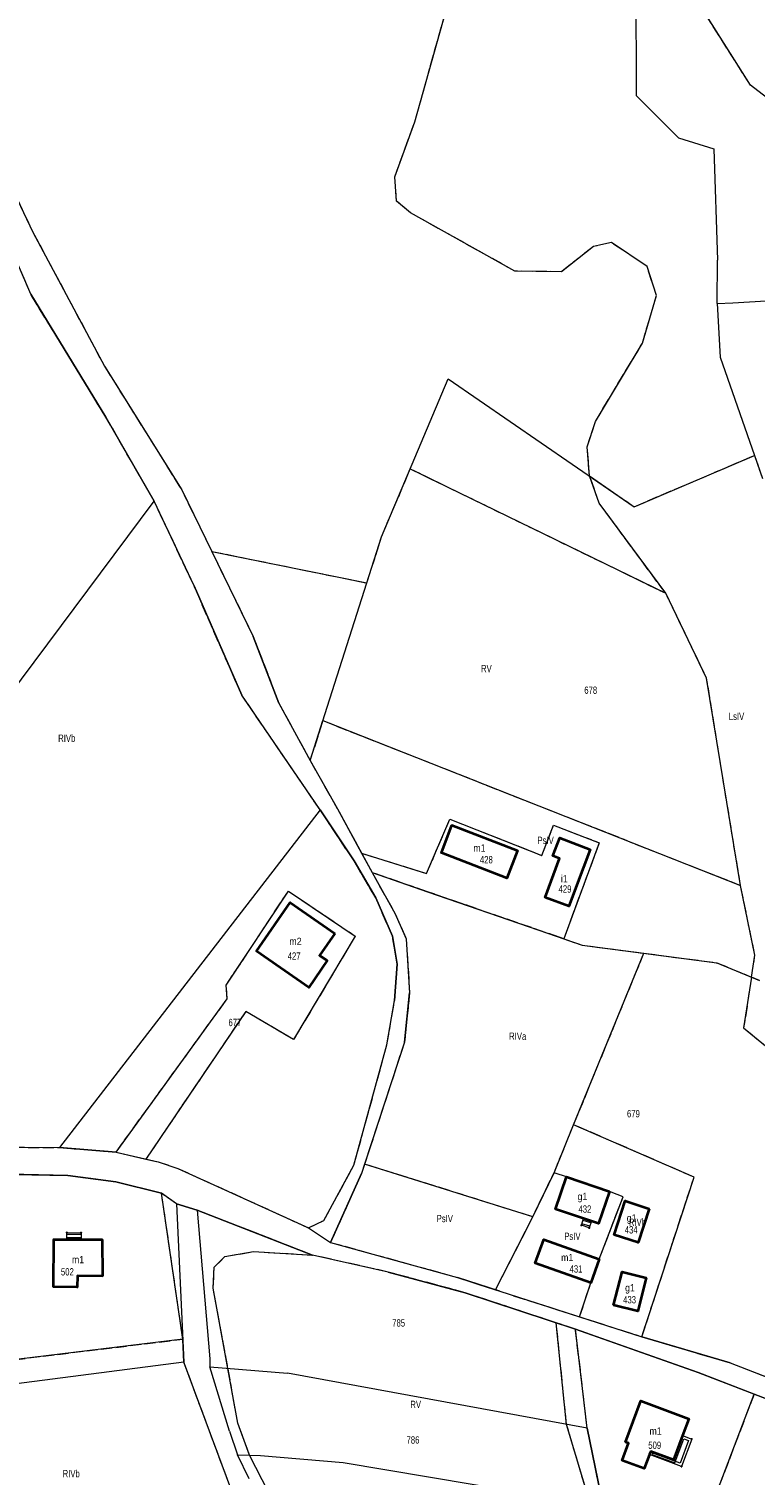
# Model space of a CAD drawing. Header units: metres. Extents: x 7496145 to 7500200, y 5498500 to 5502080.
# Tile 187 of 202: x 7499329 to 7499478, y 5500732 to 5501029. Entities that reach past the tile are written whole.
import ezdxf
from ezdxf.enums import TextEntityAlignment as Align

# ---------------------------------------------------------------- set-up
doc = ezdxf.new("R2010")
doc.units = ezdxf.units.M
doc.header["$MEASUREMENT"] = 0
for name, pattern in [('2.25_0.75', [3, 2.25, -0.75]), ('219-1000', [0]), ('egug-1000', [0])]:
    doc.linetypes.add(name, pattern=pattern)
doc.layers.get('0').update_dxf_attribs({"color": 2, "linetype": 'CONTINUOUS', "lineweight": 5})
for name, color, linetype in [('209-oznaczenie konturu klasyfikacyjnego', 7, 'CONTINUOUS'), ('211-numer działki ewidencyjnej', 7, 'CONTINUOUS'), ('217-kontur klasyfikacyjny', 7, 'CONTINUOUS'), ('218-kontur użytku gruntowego', 7, 'CONTINUOUS'), ('219-działka ewidencyjna', 7, 'CONTINUOUS'), ('312-budynek ewidencyjny', 7, 'CONTINUOUS'), ('312-oznaczenie budynku ewidencyjnego', 7, 'CONTINUOUS'), ('312-oznaczenie budynku ewidencyjnego-Atr117', 7, 'CONTINUOUS'), ('352-schody', 7, 'CONTINUOUS'), ('Punkt budynku', 7, 'CONTINUOUS'), ('taras', 7, 'CONTINUOUS')]:
    doc.layers.add(name, color=color, linetype=linetype)
doc.styles.get("Standard").update_dxf_attribs({"font": 'Working1250', "width": 0.75})

# ---------------------------------------------------------------- blocks, each defined once
blk = doc.blocks.new('PUNKTBUD')
at = {"color": 0}
blk.add_circle((0, 0), 0.09, dxfattribs=at)

msp = doc.modelspace()

# ---------------------------------------------------------------- linework, layer by layer
at = {"layer": '217-kontur klasyfikacyjny', "color": 3, "linetype": '2.25_0.75', "lineweight": 18, "flags": 128}
for points in [[(7499408.26, 5501009.55), (7499421.43, 5501056.6)], [(7499477.14, 5501017.06), (7499467.64, 5501032.07)], [(7499481.31, 5501013.85), (7499477.14, 5501017.06)], [(7499404.14, 5500998.26), (7499408.26, 5501009.55)], [(7499324.08, 5500999.01), (7499329.84, 5500986.91)], [(7499404.48, 5500993.26), (7499404.14, 5500998.26)], [(7499407.38, 5500990.82), (7499404.48, 5500993.26)], [(7499428.79, 5500978.9), (7499407.38, 5500990.82)], [(7499329.84, 5500986.91), (7499344.54, 5500959.38)], [(7499444.95, 5500983.93), (7499438.33, 5500978.75)], [(7499448.61, 5500984.76), (7499444.95, 5500983.93)], [(7499455.92, 5500979.86), (7499448.61, 5500984.76)], [(7499329.41, 5500974.15), (7499326.91, 5500980.02)], [(7499457.84, 5500973.88), (7499455.92, 5500979.86)], [(7499438.33, 5500978.75), (7499428.79, 5500978.9)], [(7499344.84, 5500948.93), (7499329.41, 5500974.15)], [(7499455, 5500964.14), (7499457.84, 5500973.88)], [(7499445.32, 5500948.05), (7499455, 5500964.14)], [(7499344.54, 5500959.38), (7499360.41, 5500933.99)], [(7499354.75, 5500931.68), (7499344.84, 5500948.93)], [(7499443.64, 5500942.85), (7499445.32, 5500948.05)], [(7499444.12, 5500936.87), (7499443.64, 5500942.85)], [(7499453.3, 5500930.56), (7499477.99, 5500941.07)], [(7499477.99, 5500941.07), (7499479.61, 5500936.32)], [(7499401.44, 5500924.39), (7499407.32, 5500938.33)], [(7499407.32, 5500938.33), (7499459.75, 5500912.8)], [(7499446.12, 5500931.26), (7499444.12, 5500936.87)], [(7499444.12, 5500936.87), (7499453.3, 5500930.56)], [(7499360.41, 5500933.99), (7499366.56, 5500921.39)], [(7499362.92, 5500914.3), (7499354.75, 5500931.68)], [(7499459.75, 5500912.8), (7499446.12, 5500931.26)], [(7499398.41, 5500914.91), (7499401.44, 5500924.39)], [(7499366.56, 5500921.39), (7499398.41, 5500914.91)], [(7499366.56, 5500921.39), (7499375.09, 5500903.91)], [(7499372.72, 5500891.9), (7499362.92, 5500914.3)], [(7499468.14, 5500895.4), (7499459.75, 5500912.8)], [(7499375.09, 5500903.91), (7499380.34, 5500890.26)], [(7499475.11, 5500852.86), (7499468.14, 5500895.4)], [(7499388.82, 5500868.35), (7499372.72, 5500891.9)], [(7499380.34, 5500890.26), (7499386.78, 5500878.46)], [(7499386.78, 5500878.46), (7499389.4, 5500886.66)], [(7499389.4, 5500886.66), (7499475.11, 5500852.86)], [(7499386.78, 5500878.46), (7499392.38, 5500868.54)], [(7499395.78, 5500857.87), (7499388.82, 5500868.35)], [(7499392.38, 5500868.54), (7499397.31, 5500859.48)], [(7499410.68, 5500855.29), (7499415.42, 5500866.45)], [(7499415.42, 5500866.45), (7499434.31, 5500859)], [(7499434.31, 5500859), (7499436.75, 5500865.2)], [(7499436.75, 5500865.2), (7499446.1, 5500861.61)], [(7499446.1, 5500861.61), (7499438.83, 5500841.89)], [(7499400.24, 5500850.28), (7499395.78, 5500857.87)], [(7499397.31, 5500859.48), (7499410.68, 5500855.29)], [(7499410.85, 5500851.55), (7499399.48, 5500855.48)], [(7499399.48, 5500855.48), (7499404.24, 5500847.03)], [(7499369.54, 5500832.39), (7499382.3, 5500851.7)], [(7499382.3, 5500851.7), (7499396.03, 5500842.46)], [(7499478.07, 5500838.55), (7499475.11, 5500852.86)], [(7499403.67, 5500842.45), (7499400.24, 5500850.28)], [(7499437.86, 5500842.23), (7499410.85, 5500851.55)], [(7499404.24, 5500847.03), (7499406.47, 5500841.88)], [(7499396.03, 5500842.46), (7499383.36, 5500821.22)], [(7499404.65, 5500836.71), (7499403.67, 5500842.45)], [(7499406.47, 5500841.88), (7499407.18, 5500830.78)], [(7499438.83, 5500841.89), (7499437.86, 5500842.23)], [(7499438.83, 5500841.89), (7499442.61, 5500840.59)], [(7499442.61, 5500840.59), (7499455.27, 5500838.94)], [(7499440.86, 5500803.75), (7499455.27, 5500838.94)], [(7499455.27, 5500838.94), (7499470.27, 5500836.98)], [(7499470.27, 5500836.98), (7499477.37, 5500834.03)], [(7499477.37, 5500834.03), (7499478.07, 5500838.55)], [(7499404.1, 5500829.23), (7499404.65, 5500836.71)], [(7499477.37, 5500834.03), (7499475.76, 5500823.62)], [(7499479.02, 5500833.34), (7499477.37, 5500834.03)], [(7499369.74, 5500829.59), (7499369.54, 5500832.39)], [(7499346.91, 5500798.13), (7499369.74, 5500829.59)], [(7499402.53, 5500820.14), (7499404.1, 5500829.23)], [(7499407.18, 5500830.78), (7499406.14, 5500820.71)], [(7499373.54, 5500827.01), (7499353.06, 5500796.71)], [(7499383.36, 5500821.22), (7499373.54, 5500827.01)], [(7499475.76, 5500823.62), (7499490.45, 5500811.58)], [(7499395.76, 5500795.48), (7499402.53, 5500820.14)], [(7499406.14, 5500820.71), (7499397.94, 5500795.67)], [(7499436.83, 5500793.91), (7499440.86, 5500803.75)], [(7499465.57, 5500793), (7499440.86, 5500803.75)], [(7499325.87, 5500799.13), (7499335.34, 5500799.07)], [(7499335.34, 5500799.07), (7499346.91, 5500798.13)], [(7499353.06, 5500796.71), (7499355.54, 5500796.13)], [(7499355.54, 5500796.13), (7499359.62, 5500794.78)], [(7499389.6, 5500784.1), (7499395.76, 5500795.48)], [(7499397.94, 5500795.67), (7499397.3, 5500793.73)], [(7499432.49, 5500784.86), (7499397.94, 5500795.67)], [(7499336.99, 5500793.3), (7499325.91, 5500793.57)], [(7499343.76, 5500792.41), (7499336.99, 5500793.3)], [(7499346.84, 5500792.01), (7499343.76, 5500792.41)], [(7499359.62, 5500794.78), (7499386.4, 5500782.6)], [(7499397.3, 5500793.73), (7499390.96, 5500779.61)], [(7499432.49, 5500784.86), (7499436.83, 5500793.91)], [(7499439.42, 5500793.05), (7499436.83, 5500793.91)], [(7499448.19, 5500790.04), (7499439.42, 5500793.05)], [(7499454.86, 5500760.25), (7499465.57, 5500793)], [(7499356.27, 5500789.68), (7499346.84, 5500792.01)], [(7499360.62, 5500759.75), (7499356.27, 5500789.68)], [(7499359.31, 5500787.52), (7499356.27, 5500789.68)], [(7499451.01, 5500788.99), (7499448.19, 5500790.04)], [(7499363.57, 5500786.2), (7499359.31, 5500787.52)], [(7499446.11, 5500776.18), (7499451.01, 5500788.99)], [(7499387.26, 5500776.99), (7499363.57, 5500786.2)], [(7499386.4, 5500782.6), (7499389.6, 5500784.1)], [(7499424.84, 5500769.85), (7499432.49, 5500784.86)], [(7499369.27, 5500776.71), (7499375.14, 5500777.73)], [(7499375.14, 5500777.73), (7499387.26, 5500776.99)], [(7499390.96, 5500779.61), (7499417, 5500772.43)], [(7499366.86, 5500770.2), (7499367.06, 5500774.55)], [(7499367.06, 5500774.55), (7499369.27, 5500776.71)], [(7499402.77, 5500773.53), (7499387.26, 5500776.99)], [(7499444.4, 5500771.32), (7499446.11, 5500776.18)], [(7499418.6, 5500769.27), (7499402.77, 5500773.53)], [(7499417, 5500772.43), (7499424.84, 5500769.85)], [(7499371.94, 5500742.53), (7499366.86, 5500770.2)], [(7499437.29, 5500763.1), (7499418.6, 5500769.27)], [(7499424.84, 5500769.85), (7499425.67, 5500769.58)], [(7499425.67, 5500769.58), (7499442.08, 5500764.33)], [(7499442.08, 5500764.33), (7499444.4, 5500771.32)], [(7499439.39, 5500742.25), (7499437.29, 5500763.1)], [(7499441.23, 5500761.8), (7499437.29, 5500763.1)], [(7499442.08, 5500764.33), (7499454.86, 5500760.25)], [(7499293.24, 5500751.56), (7499360.62, 5500759.75)], [(7499360.84, 5500755.03), (7499360.62, 5500759.75)], [(7499443.65, 5500741.47), (7499441.23, 5500761.8)], [(7499454.86, 5500760.25), (7499473.01, 5500754.88)], [(7499373.08, 5500722.11), (7499360.84, 5500755.03)], [(7499473.01, 5500754.88), (7499486.42, 5500749.69)], [(7499477.9, 5500748.47), (7499465.03, 5500714.67)], [(7499504.37, 5500738.28), (7499477.9, 5500748.47)], [(7499374.32, 5500735.94), (7499371.94, 5500742.53)], [(7499445.79, 5500720.87), (7499439.39, 5500742.25)], [(7499446.92, 5500725.52), (7499443.65, 5500741.47)], [(7499380.9, 5500723.13), (7499374.32, 5500735.94)]]:
    msp.add_lwpolyline(points, dxfattribs=at)
at = {"layer": '218-kontur użytku gruntowego', "color": 3, "linetype": 'egug-1000', "lineweight": 18, "flags": 128}
for points in [[(7499408.26, 5501009.55), (7499421.43, 5501056.6)], [(7499477.14, 5501017.06), (7499467.64, 5501032.07)], [(7499481.31, 5501013.85), (7499477.14, 5501017.06)], [(7499404.14, 5500998.26), (7499408.26, 5501009.55)], [(7499324.08, 5500999.01), (7499329.84, 5500986.91)], [(7499404.48, 5500993.26), (7499404.14, 5500998.26)], [(7499407.38, 5500990.82), (7499404.48, 5500993.26)], [(7499428.79, 5500978.9), (7499407.38, 5500990.82)], [(7499329.84, 5500986.91), (7499344.54, 5500959.38)], [(7499444.95, 5500983.93), (7499438.33, 5500978.75)], [(7499448.61, 5500984.76), (7499444.95, 5500983.93)], [(7499455.92, 5500979.86), (7499448.61, 5500984.76)], [(7499329.41, 5500974.15), (7499326.91, 5500980.02)], [(7499457.84, 5500973.88), (7499455.92, 5500979.86)], [(7499438.33, 5500978.75), (7499428.79, 5500978.9)], [(7499344.84, 5500948.93), (7499329.41, 5500974.15)], [(7499455, 5500964.14), (7499457.84, 5500973.88)], [(7499445.32, 5500948.05), (7499455, 5500964.14)], [(7499344.54, 5500959.38), (7499360.41, 5500933.99)], [(7499354.75, 5500931.68), (7499344.84, 5500948.93)], [(7499443.64, 5500942.85), (7499445.32, 5500948.05)], [(7499444.12, 5500936.87), (7499443.64, 5500942.85)], [(7499453.3, 5500930.56), (7499477.99, 5500941.07)], [(7499477.99, 5500941.07), (7499479.61, 5500936.32)], [(7499401.44, 5500924.39), (7499407.32, 5500938.33)], [(7499407.32, 5500938.33), (7499459.75, 5500912.8)], [(7499446.12, 5500931.26), (7499444.12, 5500936.87)], [(7499444.12, 5500936.87), (7499453.3, 5500930.56)], [(7499360.41, 5500933.99), (7499366.56, 5500921.39)], [(7499362.92, 5500914.3), (7499354.75, 5500931.68)], [(7499459.75, 5500912.8), (7499446.12, 5500931.26)], [(7499398.41, 5500914.91), (7499401.44, 5500924.39)], [(7499366.56, 5500921.39), (7499398.41, 5500914.91)], [(7499366.56, 5500921.39), (7499375.09, 5500903.91)], [(7499372.72, 5500891.9), (7499362.92, 5500914.3)], [(7499468.14, 5500895.4), (7499459.75, 5500912.8)], [(7499375.09, 5500903.91), (7499380.34, 5500890.26)], [(7499475.11, 5500852.86), (7499468.14, 5500895.4)], [(7499388.82, 5500868.35), (7499372.72, 5500891.9)], [(7499380.34, 5500890.26), (7499386.78, 5500878.46)], [(7499386.78, 5500878.46), (7499389.4, 5500886.66)], [(7499389.4, 5500886.66), (7499475.11, 5500852.86)], [(7499386.78, 5500878.46), (7499392.38, 5500868.54)], [(7499395.78, 5500857.87), (7499388.82, 5500868.35)], [(7499392.38, 5500868.54), (7499397.31, 5500859.48)], [(7499410.68, 5500855.29), (7499415.42, 5500866.45)], [(7499415.42, 5500866.45), (7499434.31, 5500859)], [(7499434.31, 5500859), (7499436.75, 5500865.2)], [(7499436.75, 5500865.2), (7499446.1, 5500861.61)], [(7499446.1, 5500861.61), (7499438.83, 5500841.89)], [(7499400.24, 5500850.28), (7499395.78, 5500857.87)], [(7499397.31, 5500859.48), (7499410.68, 5500855.29)], [(7499397.31, 5500859.48), (7499399.48, 5500855.48)], [(7499399.48, 5500855.48), (7499410.85, 5500851.55)], [(7499399.48, 5500855.48), (7499404.24, 5500847.03)], [(7499369.54, 5500832.39), (7499382.3, 5500851.7)], [(7499382.3, 5500851.7), (7499396.03, 5500842.46)], [(7499478.07, 5500838.55), (7499475.11, 5500852.86)], [(7499403.67, 5500842.45), (7499400.24, 5500850.28)], [(7499410.85, 5500851.55), (7499437.86, 5500842.23)], [(7499404.24, 5500847.03), (7499406.47, 5500841.88)], [(7499396.03, 5500842.46), (7499383.36, 5500821.22)], [(7499404.65, 5500836.71), (7499403.67, 5500842.45)], [(7499406.47, 5500841.88), (7499407.18, 5500830.78)], [(7499437.86, 5500842.23), (7499438.83, 5500841.89)], [(7499438.83, 5500841.89), (7499442.61, 5500840.59)], [(7499442.61, 5500840.59), (7499455.27, 5500838.94)], [(7499440.86, 5500803.75), (7499455.27, 5500838.94)], [(7499455.27, 5500838.94), (7499470.27, 5500836.98)], [(7499470.27, 5500836.98), (7499477.37, 5500834.03)], [(7499477.37, 5500834.03), (7499478.07, 5500838.55)], [(7499404.1, 5500829.23), (7499404.65, 5500836.71)], [(7499477.37, 5500834.03), (7499475.76, 5500823.62)], [(7499479.02, 5500833.34), (7499477.37, 5500834.03)], [(7499369.74, 5500829.59), (7499369.54, 5500832.39)], [(7499346.91, 5500798.13), (7499369.74, 5500829.59)], [(7499402.53, 5500820.14), (7499404.1, 5500829.23)], [(7499407.18, 5500830.78), (7499406.14, 5500820.71)], [(7499373.54, 5500827.01), (7499353.06, 5500796.71)], [(7499383.36, 5500821.22), (7499373.54, 5500827.01)], [(7499475.76, 5500823.62), (7499490.45, 5500811.58)], [(7499395.76, 5500795.48), (7499402.53, 5500820.14)], [(7499406.14, 5500820.71), (7499397.94, 5500795.67)], [(7499436.83, 5500793.91), (7499440.86, 5500803.75)], [(7499465.57, 5500793), (7499440.86, 5500803.75)], [(7499325.87, 5500799.13), (7499335.34, 5500799.07)], [(7499335.34, 5500799.07), (7499346.91, 5500798.13)], [(7499346.91, 5500798.13), (7499353.06, 5500796.71)], [(7499353.06, 5500796.71), (7499355.54, 5500796.13)], [(7499355.54, 5500796.13), (7499359.62, 5500794.78)], [(7499389.6, 5500784.1), (7499395.76, 5500795.48)], [(7499397.94, 5500795.67), (7499397.3, 5500793.73)], [(7499432.49, 5500784.86), (7499397.94, 5500795.67)], [(7499336.99, 5500793.3), (7499325.91, 5500793.57)], [(7499343.76, 5500792.41), (7499336.99, 5500793.3)], [(7499346.84, 5500792.01), (7499343.76, 5500792.41)], [(7499359.62, 5500794.78), (7499386.4, 5500782.6)], [(7499397.3, 5500793.73), (7499390.96, 5500779.61)], [(7499432.49, 5500784.86), (7499436.83, 5500793.91)], [(7499439.42, 5500793.05), (7499436.83, 5500793.91)], [(7499448.19, 5500790.04), (7499439.42, 5500793.05)], [(7499454.86, 5500760.25), (7499465.57, 5500793)], [(7499356.27, 5500789.68), (7499346.84, 5500792.01)], [(7499360.62, 5500759.75), (7499356.27, 5500789.68)], [(7499359.31, 5500787.52), (7499356.27, 5500789.68)], [(7499451.01, 5500788.99), (7499448.19, 5500790.04)], [(7499363.57, 5500786.2), (7499359.31, 5500787.52)], [(7499446.11, 5500776.18), (7499451.01, 5500788.99)], [(7499387.26, 5500776.99), (7499363.57, 5500786.2)], [(7499386.4, 5500782.6), (7499389.6, 5500784.1)], [(7499424.84, 5500769.85), (7499432.49, 5500784.86)], [(7499369.27, 5500776.71), (7499375.14, 5500777.73)], [(7499375.14, 5500777.73), (7499387.26, 5500776.99)], [(7499390.96, 5500779.61), (7499417, 5500772.43)], [(7499366.86, 5500770.2), (7499367.06, 5500774.55)], [(7499367.06, 5500774.55), (7499369.27, 5500776.71)], [(7499402.77, 5500773.53), (7499387.26, 5500776.99)], [(7499444.4, 5500771.32), (7499446.11, 5500776.18)], [(7499418.6, 5500769.27), (7499402.77, 5500773.53)], [(7499417, 5500772.43), (7499424.84, 5500769.85)], [(7499371.94, 5500742.53), (7499366.86, 5500770.2)], [(7499437.29, 5500763.1), (7499418.6, 5500769.27)], [(7499424.84, 5500769.85), (7499425.67, 5500769.58)], [(7499425.67, 5500769.58), (7499442.08, 5500764.33)], [(7499442.08, 5500764.33), (7499444.4, 5500771.32)], [(7499439.39, 5500742.25), (7499437.29, 5500763.1)], [(7499441.23, 5500761.8), (7499437.29, 5500763.1)], [(7499442.08, 5500764.33), (7499454.86, 5500760.25)], [(7499360.62, 5500759.75), (7499293.24, 5500751.56)], [(7499360.84, 5500755.03), (7499360.62, 5500759.75)], [(7499443.65, 5500741.47), (7499441.23, 5500761.8)], [(7499446.45, 5500759.96), (7499441.23, 5500761.8)], [(7499466.41, 5500752.9), (7499446.45, 5500759.96)], [(7499454.86, 5500760.25), (7499473.01, 5500754.88)], [(7499373.08, 5500722.11), (7499360.84, 5500755.03)], [(7499473.01, 5500754.88), (7499486.42, 5500749.69)], [(7499477.9, 5500748.47), (7499466.41, 5500752.9)], [(7499465.03, 5500714.67), (7499477.9, 5500748.47)], [(7499504.37, 5500738.28), (7499477.9, 5500748.47)], [(7499374.32, 5500735.94), (7499371.94, 5500742.53)], [(7499445.79, 5500720.87), (7499439.39, 5500742.25)], [(7499446.92, 5500725.52), (7499443.65, 5500741.47)], [(7499380.9, 5500723.13), (7499374.32, 5500735.94)]]:
    msp.add_lwpolyline(points, dxfattribs=at)
at = {"layer": '219-działka ewidencyjna', "color": 3, "linetype": '219-1000', "lineweight": 18, "flags": 128}
for points in [[(7499453.6, 5501037.86), (7499453.66, 5501014.95)], [(7499462.4, 5501006.23), (7499453.66, 5501014.95)], [(7499462.4, 5501006.23), (7499469.62, 5501004)], [(7499469.62, 5501004), (7499470.39, 5500981.14)], [(7499324.08, 5500999.01), (7499329.84, 5500986.91)], [(7499329.84, 5500986.91), (7499344.54, 5500959.38)], [(7499329.41, 5500974.15), (7499326.91, 5500980.02)], [(7499470.3, 5500972.22), (7499470.39, 5500981.14)], [(7499329.41, 5500974.15), (7499344.84, 5500948.93)], [(7499473.51, 5500972.41), (7499495.26, 5500973.68)], [(7499470.3, 5500972.22), (7499473.51, 5500972.41)], [(7499470.3, 5500972.22), (7499470.96, 5500961.27)], [(7499344.54, 5500959.38), (7499360.41, 5500933.99)], [(7499470.96, 5500961.27), (7499477.99, 5500941.07)], [(7499401.44, 5500924.39), (7499415.11, 5500956.82)], [(7499415.11, 5500956.82), (7499453.3, 5500930.56)], [(7499344.84, 5500948.93), (7499354.75, 5500931.68)], [(7499453.3, 5500930.56), (7499477.99, 5500941.07)], [(7499477.99, 5500941.07), (7499479.61, 5500936.32)], [(7499360.41, 5500933.99), (7499375.09, 5500903.91)], [(7499324.7, 5500891.38), (7499354.75, 5500931.68)], [(7499362.92, 5500914.3), (7499354.75, 5500931.68)], [(7499386.78, 5500878.46), (7499401.44, 5500924.39)], [(7499362.92, 5500914.3), (7499372.72, 5500891.9)], [(7499380.34, 5500890.26), (7499375.09, 5500903.91)], [(7499388.82, 5500868.35), (7499372.72, 5500891.9)], [(7499380.34, 5500890.26), (7499386.78, 5500878.46)], [(7499386.78, 5500878.46), (7499392.38, 5500868.54)], [(7499388.82, 5500868.35), (7499335.34, 5500799.07)], [(7499388.82, 5500868.35), (7499395.78, 5500857.87)], [(7499392.38, 5500868.54), (7499399.48, 5500855.48)], [(7499395.78, 5500857.87), (7499400.24, 5500850.28)], [(7499399.48, 5500855.48), (7499442.61, 5500840.59)], [(7499399.48, 5500855.48), (7499404.24, 5500847.03)], [(7499400.24, 5500850.28), (7499403.67, 5500842.45)], [(7499404.24, 5500847.03), (7499406.47, 5500841.88)], [(7499403.67, 5500842.45), (7499404.65, 5500836.71)], [(7499406.47, 5500841.88), (7499407.18, 5500830.78)], [(7499442.61, 5500840.59), (7499470.27, 5500836.98)], [(7499470.27, 5500836.98), (7499479.02, 5500833.34)], [(7499404.65, 5500836.71), (7499404.1, 5500829.23)], [(7499402.53, 5500820.14), (7499404.1, 5500829.23)], [(7499406.14, 5500820.71), (7499407.18, 5500830.78)], [(7499395.76, 5500795.48), (7499402.53, 5500820.14)], [(7499406.14, 5500820.71), (7499397.3, 5500793.73)], [(7499325.87, 5500799.13), (7499335.34, 5500799.07)], [(7499346.91, 5500798.13), (7499335.34, 5500799.07)], [(7499346.91, 5500798.13), (7499355.54, 5500796.13)], [(7499355.54, 5500796.13), (7499359.62, 5500794.78)], [(7499389.6, 5500784.1), (7499395.76, 5500795.48)], [(7499325.91, 5500793.57), (7499336.99, 5500793.3)], [(7499336.99, 5500793.3), (7499346.84, 5500792.01)], [(7499359.62, 5500794.78), (7499386.4, 5500782.6)], [(7499390.96, 5500779.61), (7499397.3, 5500793.73)], [(7499346.84, 5500792.01), (7499356.27, 5500789.68)], [(7499359.31, 5500787.52), (7499356.27, 5500789.68)], [(7499359.31, 5500787.52), (7499363.57, 5500786.2)], [(7499359.31, 5500787.52), (7499360.84, 5500755.03)], [(7499363.57, 5500786.2), (7499387.26, 5500776.99)], [(7499363.57, 5500786.2), (7499366.18, 5500755.72)], [(7499386.4, 5500782.6), (7499389.6, 5500784.1)], [(7499386.4, 5500782.6), (7499390.96, 5500779.61)], [(7499390.96, 5500779.61), (7499417, 5500772.43)], [(7499402.77, 5500773.53), (7499387.26, 5500776.99)], [(7499402.77, 5500773.53), (7499418.6, 5500769.27)], [(7499425.67, 5500769.58), (7499417, 5500772.43)], [(7499418.6, 5500769.27), (7499441.23, 5500761.8)], [(7499425.67, 5500769.58), (7499454.86, 5500760.25)], [(7499443.65, 5500741.47), (7499441.23, 5500761.8)], [(7499441.23, 5500761.8), (7499466.41, 5500752.9)], [(7499473.01, 5500754.88), (7499454.86, 5500760.25)], [(7499360.84, 5500755.03), (7499291.5, 5500746.1)], [(7499366.18, 5500755.72), (7499366.17, 5500754.11)], [(7499370.2, 5500740.86), (7499366.17, 5500754.11)], [(7499366.17, 5500754.11), (7499382.11, 5500752.81)], [(7499473.01, 5500754.88), (7499486.42, 5500749.69)], [(7499443.65, 5500741.47), (7499382.11, 5500752.81)], [(7499466.41, 5500752.9), (7499504.37, 5500738.28)], [(7499370.2, 5500740.86), (7499371.82, 5500736.01)], [(7499443.65, 5500741.47), (7499446.92, 5500725.52)], [(7499374.22, 5500731.12), (7499371.82, 5500736.01)], [(7499371.82, 5500736.01), (7499376.57, 5500735.88)], [(7499376.57, 5500735.88), (7499393.52, 5500734.43)], [(7499393.52, 5500734.43), (7499446.92, 5500725.52)]]:
    msp.add_lwpolyline(points, dxfattribs=at)
at = {"layer": '312-budynek ewidencyjny', "color": 7, "linetype": 'Continuous', "lineweight": 35, "flags": 128}
for points in [[(7499413.7, 5500859.52), (7499415.88, 5500865.2)], [(7499415.88, 5500865.2), (7499429.33, 5500860.05)], [(7499436.59, 5500858.91), (7499437.99, 5500862.59)], [(7499437.99, 5500862.59), (7499444.23, 5500860.22)], [(7499427.17, 5500854.36), (7499413.7, 5500859.52)], [(7499429.33, 5500860.05), (7499427.17, 5500854.36)], [(7499435.02, 5500850.38), (7499437.98, 5500858.4)], [(7499437.98, 5500858.4), (7499436.59, 5500858.91)], [(7499444.23, 5500860.22), (7499442.86, 5500856.6)], [(7499442.86, 5500856.6), (7499439.89, 5500848.58)], [(7499375.72, 5500839.38), (7499382.67, 5500849.35)], [(7499382.67, 5500849.35), (7499391.8, 5500842.99)], [(7499439.89, 5500848.58), (7499435.02, 5500850.38)], [(7499391.8, 5500842.99), (7499388.71, 5500838.47)], [(7499386.49, 5500831.88), (7499375.72, 5500839.38)], [(7499390.25, 5500837.42), (7499386.49, 5500831.88)], [(7499388.71, 5500838.47), (7499390.25, 5500837.42)], [(7499437.12, 5500786.45), (7499439.42, 5500793.05)], [(7499439.42, 5500793.05), (7499448.19, 5500790.04)], [(7499448.19, 5500790.04), (7499445.97, 5500783.5)], [(7499442.91, 5500784.52), (7499437.12, 5500786.45)], [(7499449.18, 5500781.16), (7499451.46, 5500788.16)], [(7499451.46, 5500788.16), (7499456.33, 5500786.51)], [(7499456.33, 5500786.51), (7499454.07, 5500779.56)], [(7499444.51, 5500783.99), (7499442.91, 5500784.52)], [(7499445.97, 5500783.5), (7499444.51, 5500783.99)], [(7499454.07, 5500779.56), (7499449.18, 5500781.16)], [(7499334.08, 5500770.46), (7499334.12, 5500780.23)], [(7499334.12, 5500780.23), (7499336.8, 5500780.21)], [(7499336.8, 5500780.21), (7499339.74, 5500780.2)], [(7499339.74, 5500780.2), (7499344.08, 5500780.17)], [(7499344.08, 5500780.17), (7499344.13, 5500772.71)], [(7499432.96, 5500775.34), (7499434.71, 5500780.19)], [(7499434.71, 5500780.19), (7499446.11, 5500776.18)], [(7499444.4, 5500771.32), (7499432.96, 5500775.34)], [(7499446.11, 5500776.18), (7499444.4, 5500771.32)], [(7499338.99, 5500772.75), (7499338.94, 5500770.41)], [(7499344.13, 5500772.71), (7499338.99, 5500772.75)], [(7499449.07, 5500766.74), (7499450.82, 5500773.59)], [(7499450.82, 5500773.59), (7499455.76, 5500772.32)], [(7499455.76, 5500772.32), (7499454.01, 5500765.51)], [(7499338.94, 5500770.41), (7499334.08, 5500770.46)], [(7499454.01, 5500765.51), (7499449.07, 5500766.74)], [(7499451.5, 5500738.65), (7499454.62, 5500747.1)], [(7499454.62, 5500747.1), (7499464.51, 5500743.41)], [(7499464.51, 5500743.41), (7499463.22, 5500739.96)], [(7499463.22, 5500739.96), (7499461.37, 5500734.99)], [(7499450.84, 5500734.87), (7499452.13, 5500738.4)], [(7499452.13, 5500738.4), (7499451.5, 5500738.65)], [(7499456.46, 5500736.08), (7499455.35, 5500733.22)], [(7499456.71, 5500736.73), (7499456.46, 5500736.08)], [(7499461.37, 5500734.99), (7499456.71, 5500736.73)], [(7499455.35, 5500733.22), (7499450.84, 5500734.87)]]:
    msp.add_lwpolyline(points, dxfattribs=at)
at = {"layer": '352-schody', "color": 7, "linetype": 'Continuous', "lineweight": 18, "flags": 128}
for points in [[(7499442.45, 5500783.12), (7499442.91, 5500784.52), (7499444.51, 5500783.99), (7499444.05, 5500782.59)], [(7499442.45, 5500783.12), (7499442.91, 5500784.52), (7499444.51, 5500783.99), (7499444.05, 5500782.59)], [(7499336.8, 5500780.21), (7499336.81, 5500781.62), (7499339.75, 5500781.6), (7499339.74, 5500780.2)], [(7499336.8, 5500780.21), (7499336.81, 5500781.62), (7499339.75, 5500781.6), (7499339.74, 5500780.2)]]:
    msp.add_lwpolyline(points, close=True, dxfattribs=at)
for points in [[(7499444.16, 5500782.93), (7499442.56, 5500783.45)], [(7499444.38, 5500783.59), (7499442.78, 5500784.12)], [(7499339.74, 5500780.54), (7499336.8, 5500780.56)], [(7499339.75, 5500781.24), (7499336.81, 5500781.26)]]:
    msp.add_lwpolyline(points, dxfattribs=at)
at = {"layer": 'taras', "color": 0, "lineweight": 18}
for p, q in [((7499461.37, 5500734.99), (7499463.22, 5500739.96)), ((7499461.66, 5500734.35), (7499463.51, 5500739.32)), ((7499464.45, 5500738.97), (7499462.71, 5500734.28)), ((7499465.09, 5500739.26), (7499463, 5500733.64)), ((7499463.22, 5500739.96), (7499465.09, 5500739.26)), ((7499463.51, 5500739.32), (7499464.45, 5500738.97)), ((7499456.46, 5500736.08), (7499456.71, 5500736.73)), ((7499463, 5500733.64), (7499456.46, 5500736.08)), ((7499456.71, 5500736.73), (7499461.37, 5500734.99)), ((7499457.11, 5500736.37), (7499457, 5500736.09)), ((7499457, 5500736.09), (7499461.66, 5500734.35)), ((7499462.71, 5500734.28), (7499457.11, 5500736.37))]:
    msp.add_line(p, q, dxfattribs=at)

# ---------------------------------------------------------------- block references
at = {"layer": 'Punkt budynku', "color": 5, "linetype": 'Continuous', "lineweight": 13}
for p in [(7499415.88, 5500865.2), (7499437.99, 5500862.59), (7499413.7, 5500859.52), (7499429.33, 5500860.05), (7499436.59, 5500858.91), (7499437.98, 5500858.4), (7499444.23, 5500860.22), (7499442.86, 5500856.6), (7499427.17, 5500854.36), (7499382.67, 5500849.35), (7499435.02, 5500850.38), (7499439.89, 5500848.58), (7499391.8, 5500842.99), (7499375.72, 5500839.38), (7499388.71, 5500838.47), (7499390.25, 5500837.42), (7499386.49, 5500831.88), (7499439.42, 5500793.05), (7499448.19, 5500790.04), (7499437.12, 5500786.45), (7499451.46, 5500788.16), (7499456.33, 5500786.51), (7499442.91, 5500784.52), (7499444.51, 5500783.99), (7499445.97, 5500783.5), (7499336.81, 5500781.62), (7499339.75, 5500781.6), (7499442.45, 5500783.12), (7499444.05, 5500782.59), (7499449.18, 5500781.16), (7499334.12, 5500780.23), (7499336.8, 5500780.21), (7499339.74, 5500780.2), (7499344.08, 5500780.17), (7499434.71, 5500780.19), (7499454.07, 5500779.56), (7499432.96, 5500775.34), (7499446.11, 5500776.18), (7499338.99, 5500772.75), (7499344.13, 5500772.71), (7499450.82, 5500773.59), (7499455.76, 5500772.32), (7499334.08, 5500770.46), (7499338.94, 5500770.41), (7499444.4, 5500771.32), (7499449.07, 5500766.74), (7499454.01, 5500765.51), (7499454.62, 5500747.1), (7499464.51, 5500743.41), (7499463.22, 5500739.96), (7499465.09, 5500739.26), (7499451.5, 5500738.65), (7499452.13, 5500738.4), (7499456.46, 5500736.08), (7499456.71, 5500736.73), (7499450.84, 5500734.87), (7499455.35, 5500733.22), (7499461.37, 5500734.99), (7499463, 5500733.64)]:
    msp.add_blockref('PUNKTBUD', p, dxfattribs=at)

# ---------------------------------------------------------------- texts
at = {"layer": '209-oznaczenie konturu klasyfikacyjnego', "color": 3, "linetype": 'Continuous', "lineweight": 18, "width": 0.79}
for s, p in [('RV', (7499421.84, 5500896.6)), ('LsIV', (7499472.71, 5500886.78)), ('RIVb', (7499335.04, 5500882.31)), ('PsIV', (7499433.43, 5500861.35)), ('RIVa', (7499427.61, 5500821.17)), ('PsIV', (7499412.73, 5500783.76)), ('RIVb', (7499452.2, 5500783)), ('PsIV', (7499438.93, 5500780.12)), ('RV', (7499407.33, 5500745.62)), ('RIVb', (7499335.95, 5500731.41))]:
    msp.add_text(s, height=1.5, dxfattribs=at).set_placement(p)
at = {"layer": '211-numer działki ewidencyjnej', "color": 3, "linetype": 'Continuous', "lineweight": 18, "width": 0.79}
for s, p in [('678', (7499443.04, 5500893.66)), ('677', (7499370, 5500825.48)), ('679', (7499451.81, 5500806.77)), ('785', (7499403.61, 5500763.84)), ('786', (7499406.55, 5500739.82))]:
    msp.add_text(s, height=1.5, dxfattribs=at).set_placement(p, align=Align.TOP_LEFT)
at = {"layer": '312-oznaczenie budynku ewidencyjnego', "color": 7, "linetype": 'Continuous', "lineweight": 18, "width": 0.79}
for s, p in [('428', (7499421.61, 5500858.88)), ('429', (7499437.76, 5500852.87)), ('427', (7499382.15, 5500839.1)), ('432', (7499441.85, 5500787.2)), ('434', (7499451.35, 5500782.94)), ('431', (7499440.02, 5500774.91)), ('502', (7499335.6, 5500774.32)), ('433', (7499451.02, 5500768.59)), ('509', (7499456.18, 5500738.74))]:
    msp.add_text(s, height=1.5, dxfattribs=at).set_placement(p, align=Align.TOP_LEFT)
at = {"layer": '312-oznaczenie budynku ewidencyjnego-Atr117', "color": 7, "width": 0.9}
for s, p in [('m1', (7499421.52, 5500859.78)), ('i1', (7499438.94, 5500853.49)), ('m2', (7499383.76, 5500840.62)), ('g1', (7499442.66, 5500788.28)), ('g1', (7499452.76, 5500783.86)), ('m1', (7499339.11, 5500775.32)), ('m1', (7499439.54, 5500775.76)), ('g1', (7499452.42, 5500769.55)), ('m1', (7499457.68, 5500740.16))]:
    msp.add_text(s, height=1.5, dxfattribs=at).set_placement(p, align=Align.CENTER)

doc.saveas('drawing.dxf')
